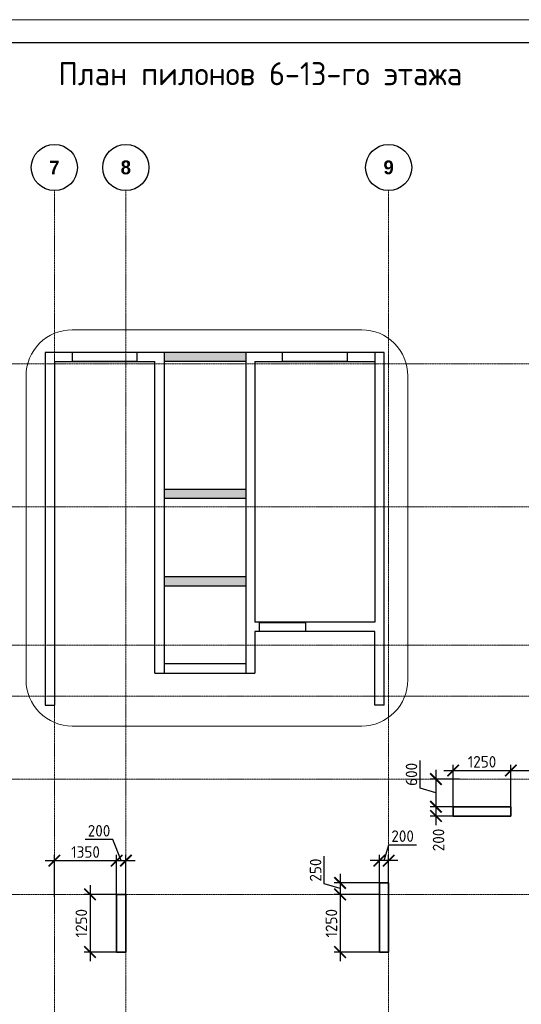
# Model space of a CAD drawing. Header units: millimetres. Extents: x 263826 to 1718326, y -423071 to 70137.
# Tile 84 of 256: x 463539 to 474420, y -244918 to -223573. Entities that reach past the tile are written whole.
import ezdxf

# ---------------------------------------------------------------- set-up
doc = ezdxf.new("R2010")
doc.units = ezdxf.units.MM
doc.linetypes.add('______5', pattern=[1100, 800, -100, 100, -100])
doc.linetypes.add('осевая', pattern=[50.8, 31.75, -6.35, 6.35, -6.35])
doc.layers.add('Колонна_ бетон', color=7, linetype='Continuous', lineweight=50, true_color=0xb4b496)
for name, color, linetype, lineweight in [('Оси', 40, '______5', 18), ('размер', 1, 'Continuous', 25), ('РАЗМЕРЫ', 1, 'Continuous', 9), ('СТЕНЫ', 3, 'Continuous', 30), ('ТОНКИЕ', 7, 'Continuous', 9), ('Узлы', 7, 'Continuous', 0)]:
    doc.layers.add(name, color=color, linetype=linetype, lineweight=lineweight)
doc.layers.add('ТОЛСТЫЕ_ОСНОВНЫЕ', color=6, linetype='Continuous')
doc.styles.add('Century Gothic', font='GOTHIC.TTF')
doc.styles.add('GOST-2.304_Type-B', font='GOST_Common.ttf')
doc.dimstyles.new('СПДС', dxfattribs={"dimscale": 100, "dimtxt": 2.5, "dimasz": 2.5, "dimexe": 1.25, "dimexo": 0, "dimtad": 1, "dimdec": 0, "dimtxsty": 'GOST-2.304_Type-B', "dimblk": 'ARCHTICK', "dimcen": 2.5, "dimdle": 2, "dimadec": 0, "dimazin": 2, "dimtfac": 0.75, "dimtdec": 0, "dimtmove": 1, "dimatfit": 3, "dimfxl": 1, "dimtolj": 1, "dimarcsym": 1})

# ---------------------------------------------------------------- blocks, each defined once
blk = doc.blocks.new('NSY101')
at = {"color": 0, "linetype": 'ByBlock', "lineweight": -2}
blk.add_circle((0, 0), 50, dxfattribs=at)
blk = doc.blocks.new('СЛОЖНЫЙ_ОБЪЕКТ_3')
at = {"layer": 'Оси', "color": 16, "linetype": 'Continuous', "lineweight": 25, "transparency": 33554687, "xscale": 9.999999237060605, "yscale": 9.999999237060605, "zscale": 9.999999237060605}
blk.add_blockref('NSY101', (24563, -989), dxfattribs=at)
at = {"layer": 'Оси', "color": 16, "linetype": 'Continuous', "lineweight": 25, "transparency": 33554687, "insert": (24563, -989), "char_height": 300, "width": 385, "attachment_point": 5, "style": 'Century Gothic'}
blk.add_mtext('\\A1;{\\fCentury Gothic|i0|b1;\\H300.000000;\\W1.000000;\\C16;7}\\P', dxfattribs=at)
blk = doc.blocks.new('СЛОЖНЫЙ_ОБЪЕКТ_4')
at = {"layer": 'Оси', "color": 16, "linetype": 'Continuous', "lineweight": 25, "transparency": 33554687, "xscale": 9.999999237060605, "yscale": 9.999999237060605, "zscale": 9.999999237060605}
blk.add_blockref('NSY101', (26113, -989), dxfattribs=at)
at = {"layer": 'Оси', "color": 16, "linetype": 'Continuous', "lineweight": 25, "transparency": 33554687, "insert": (26113, -989), "char_height": 300, "width": 385, "attachment_point": 5, "style": 'Century Gothic'}
blk.add_mtext('\\A1;{\\fCentury Gothic|i0|b1;\\H300.000000;\\W1.000000;\\C16;8}\\P', dxfattribs=at)
blk = doc.blocks.new('СЛОЖНЫЙ_ОБЪЕКТ_16')
at = {"layer": 'Оси', "color": 16, "linetype": 'Continuous', "lineweight": 25, "transparency": 33554687, "xscale": 9.999999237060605, "yscale": 9.999999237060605, "zscale": 9.999999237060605}
blk.add_blockref('NSY101', (31813, -989), dxfattribs=at)
at = {"layer": 'Оси', "color": 16, "linetype": 'Continuous', "lineweight": 25, "transparency": 33554687, "insert": (31813, -989), "char_height": 300, "width": 385, "attachment_point": 5, "style": 'Century Gothic'}
blk.add_mtext('\\A1;{\\fCentury Gothic|i0|b1;\\H300.000000;\\W1.000000;\\C16;9}\\P', dxfattribs=at)
blk = doc.blocks.new('оси2')
at = {"layer": 'Оси', "color": 16, "linetype": 'осевая', "lineweight": 0, "ltscale": 0.5, "transparency": 33554687}
for p, q in [((1003495.5, 5465.4), (1003495.5, -20739.3)), ((1005045.5, 5465.4), (1005045.5, -20739.3)), ((1010745.5, 5465.4), (1010745.5, -20739.3)), ((979200, 1707.1), (1032582.1, 1707.1)), ((979200, -1392.9), (1032582.1, -1392.9)), ((979200, -4392.9), (1032582.1, -4392.9)), ((979200, -5492.9), (1032582.1, -5492.9)), ((979200, -7292.9), (1032582.1, -7292.9)), ((979200, -9792.9), (1032582.1, -9792.9))]:
    blk.add_line(p, q, dxfattribs=at)
at = {"layer": 'Оси', "color": 16, "linetype": 'Continuous', "lineweight": 25, "transparency": 33554687}
for name in ['СЛОЖНЫЙ_ОБЪЕКТ_3', 'СЛОЖНЫЙ_ОБЪЕКТ_4', 'СЛОЖНЫЙ_ОБЪЕКТ_16']:
    blk.add_blockref(name, (978932, 6954.9), dxfattribs=at)
blk = doc.blocks.new('_ArchTick')
at = {"color": 0, "linetype": 'ByBlock', "const_width": 0.15}
blk.add_lwpolyline([(-0.5, -0.5), (0.5, 0.5)], dxfattribs=at)
blk = doc.blocks.new('*D912')
at = {"layer": 'DEFPOINTS', "color": 0, "lineweight": 0, "transparency": 16777216}
for p in [(465642, -241803), (464292, -242586), (465642, -242586, -360)]:
    blk.add_point(p, dxfattribs=at)
at = {"layer": 'РАЗМЕРЫ', "color": 0, "lineweight": -2, "transparency": 16777216}
for p, q in [((464092, -241803), (465842, -241803)), ((464292, -242586), (464292, -241678)), ((465642, -242586), (465642, -241678))]:
    blk.add_line(p, q, dxfattribs=at)
at = {"layer": 'РАЗМЕРЫ', "color": 0, "lineweight": -2, "transparency": 16777216, "xscale": 250, "yscale": 250, "zscale": 250, "rotation": 180}
blk.add_blockref('_ArchTick', (464292, -241803), dxfattribs=at)
at = {"layer": 'РАЗМЕРЫ', "color": 0, "lineweight": -2, "transparency": 16777216, "xscale": 250, "yscale": 250, "zscale": 250}
blk.add_blockref('_ArchTick', (465642, -241803), dxfattribs=at)
at = {"layer": 'РАЗМЕРЫ', "color": 0, "lineweight": 0, "transparency": 16777216, "insert": (464967, -241616), "char_height": 250, "attachment_point": 5, "style": 'GOST-2.304_Type-B'}
blk.add_mtext('\\A1;1350', dxfattribs=at)
blk = doc.blocks.new('*D913')
at = {"layer": 'DEFPOINTS', "color": 0, "lineweight": 0, "transparency": 16777216}
for p in [(465642, -242536), (465065, -243786), (465642, -243786)]:
    blk.add_point(p, dxfattribs=at)
at = {"layer": 'РАЗМЕРЫ', "color": 0, "lineweight": -2, "transparency": 16777216}
for p, q in [((465065, -242336), (465065, -243986)), ((465642, -242536), (464940, -242536)), ((465642, -243786), (464940, -243786))]:
    blk.add_line(p, q, dxfattribs=at)
at = {"layer": 'РАЗМЕРЫ', "color": 0, "lineweight": -2, "transparency": 16777216, "xscale": 250, "yscale": 250, "zscale": 250}
for p, rotation in [((465065, -242536), 90), ((465065, -243786), 270)]:
    blk.add_blockref('_ArchTick', p, dxfattribs=dict(at, rotation=rotation))
at = {"layer": 'РАЗМЕРЫ', "color": 0, "lineweight": 0, "transparency": 16777216, "insert": (464877, -243161), "char_height": 250, "attachment_point": 5, "rotation": 90, "style": 'GOST-2.304_Type-B'}
blk.add_mtext('\\A1;1250', dxfattribs=at)
blk = doc.blocks.new('*D914')
at = {"layer": 'DEFPOINTS', "color": 0, "lineweight": 0, "transparency": 16777216}
for p in [(465842, -241803), (465642, -242375), (465842, -242586)]:
    blk.add_point(p, dxfattribs=at)
at = {"layer": 'РАЗМЕРЫ', "color": 0, "lineweight": -2, "transparency": 16777216}
for p, q in [((465560, -241344), (464960, -241344)), ((465742, -241803), (465560, -241344)), ((465442, -241803), (466042, -241803)), ((465642, -242375), (465642, -241678)), ((465842, -242586), (465842, -241678))]:
    blk.add_line(p, q, dxfattribs=at)
at = {"layer": 'РАЗМЕРЫ', "color": 0, "lineweight": -2, "transparency": 16777216, "xscale": 250, "yscale": 250, "zscale": 250, "rotation": 180}
blk.add_blockref('_ArchTick', (465642, -241803), dxfattribs=at)
at = {"layer": 'РАЗМЕРЫ', "color": 0, "lineweight": -2, "transparency": 16777216, "xscale": 250, "yscale": 250, "zscale": 250}
blk.add_blockref('_ArchTick', (465842, -241803), dxfattribs=at)
at = {"layer": 'РАЗМЕРЫ', "color": 0, "lineweight": 0, "transparency": 16777216, "insert": (465260, -241156), "char_height": 250, "attachment_point": 5, "style": 'GOST-2.304_Type-B'}
blk.add_mtext('\\A1;200', dxfattribs=at)
blk = doc.blocks.new('*D915')
at = {"layer": 'DEFPOINTS', "color": 0, "lineweight": 0, "transparency": 16777216}
for p in [(471342, -241803), (471342, -242586, -360), (471542, -242586, -360)]:
    blk.add_point(p, dxfattribs=at)
at = {"layer": 'РАЗМЕРЫ', "color": 0, "lineweight": -2, "transparency": 16777216}
for p, q in [((471442, -241803), (471545, -241459)), ((471545, -241459), (472145, -241459)), ((471742, -241803), (471142, -241803)), ((471342, -242586), (471342, -241678)), ((471542, -242586), (471542, -241678))]:
    blk.add_line(p, q, dxfattribs=at)
at = {"layer": 'РАЗМЕРЫ', "color": 0, "lineweight": -2, "transparency": 16777216, "xscale": 250, "yscale": 250, "zscale": 250, "rotation": 180}
blk.add_blockref('_ArchTick', (471342, -241803), dxfattribs=at)
at = {"layer": 'РАЗМЕРЫ', "color": 0, "lineweight": -2, "transparency": 16777216, "xscale": 250, "yscale": 250, "zscale": 250}
blk.add_blockref('_ArchTick', (471542, -241803), dxfattribs=at)
at = {"layer": 'РАЗМЕРЫ', "color": 0, "lineweight": 0, "transparency": 16777216, "insert": (471845, -241272), "char_height": 250, "attachment_point": 5, "style": 'GOST-2.304_Type-B'}
blk.add_mtext('\\A1;200', dxfattribs=at)
blk = doc.blocks.new('*D916')
at = {"layer": 'DEFPOINTS', "color": 0, "lineweight": 0, "transparency": 16777216}
for p in [(471342, -242286, -200), (470488, -242536), (471342, -242536)]:
    blk.add_point(p, dxfattribs=at)
at = {"layer": 'РАЗМЕРЫ', "color": 0, "lineweight": -2, "transparency": 16777216}
for p, q in [((470144, -242308), (470144, -241708)), ((470488, -242086), (470488, -242736)), ((470488, -242411), (470144, -242308)), ((471342, -242286), (470363, -242286)), ((471342, -242536), (470363, -242536))]:
    blk.add_line(p, q, dxfattribs=at)
at = {"layer": 'РАЗМЕРЫ', "color": 0, "lineweight": -2, "transparency": 16777216, "xscale": 250, "yscale": 250, "zscale": 250}
for p, rotation in [((470488, -242286), 90), ((470488, -242536), 270)]:
    blk.add_blockref('_ArchTick', p, dxfattribs=dict(at, rotation=rotation))
at = {"layer": 'РАЗМЕРЫ', "color": 0, "lineweight": 0, "transparency": 16777216, "insert": (469957, -242008), "char_height": 250, "attachment_point": 5, "rotation": 90, "style": 'GOST-2.304_Type-B'}
blk.add_mtext('\\A1;250', dxfattribs=at)
blk = doc.blocks.new('*D917')
at = {"layer": 'DEFPOINTS', "color": 0, "lineweight": 0, "transparency": 16777216}
for p in [(471342, -242536), (470488, -243786), (471342, -243786, -200)]:
    blk.add_point(p, dxfattribs=at)
at = {"layer": 'РАЗМЕРЫ', "color": 0, "lineweight": -2, "transparency": 16777216}
for p, q in [((470488, -242336), (470488, -243986)), ((471342, -242536), (470363, -242536)), ((471342, -243786), (470363, -243786))]:
    blk.add_line(p, q, dxfattribs=at)
at = {"layer": 'РАЗМЕРЫ', "color": 0, "lineweight": -2, "transparency": 16777216, "xscale": 250, "yscale": 250, "zscale": 250}
for p, rotation in [((470488, -242536), 90), ((470488, -243786), 270)]:
    blk.add_blockref('_ArchTick', p, dxfattribs=dict(at, rotation=rotation))
at = {"layer": 'РАЗМЕРЫ', "color": 0, "lineweight": 0, "transparency": 16777216, "insert": (470301, -243161), "char_height": 250, "attachment_point": 5, "rotation": 90, "style": 'GOST-2.304_Type-B'}
blk.add_mtext('\\A1;1250', dxfattribs=at)
blk = doc.blocks.new('*D972')
at = {"layer": 'DEFPOINTS', "color": 0, "lineweight": 0, "transparency": 16777216}
for p in [(474192, -239849), (472942, -240786), (474192, -240786)]:
    blk.add_point(p, dxfattribs=at)
at = {"layer": 'РАЗМЕРЫ', "color": 0, "lineweight": -2, "transparency": 16777216}
for p, q in [((472742, -239849), (474392, -239849)), ((472942, -240786), (472942, -239724)), ((474192, -240786), (474192, -239724))]:
    blk.add_line(p, q, dxfattribs=at)
at = {"layer": 'РАЗМЕРЫ', "color": 0, "lineweight": -2, "transparency": 16777216, "xscale": 250, "yscale": 250, "zscale": 250, "rotation": 180}
blk.add_blockref('_ArchTick', (472942, -239849), dxfattribs=at)
at = {"layer": 'РАЗМЕРЫ', "color": 0, "lineweight": -2, "transparency": 16777216, "xscale": 250, "yscale": 250, "zscale": 250}
blk.add_blockref('_ArchTick', (474192, -239849), dxfattribs=at)
at = {"layer": 'РАЗМЕРЫ', "color": 0, "lineweight": 0, "transparency": 16777216, "insert": (473567, -239661), "char_height": 250, "attachment_point": 5, "style": 'GOST-2.304_Type-B'}
blk.add_mtext('\\A1;1250', dxfattribs=at)
blk = doc.blocks.new('*D973')
at = {"layer": 'DEFPOINTS', "color": 0, "lineweight": 0, "transparency": 16777216}
for p in [(475942, -239849), (474192, -240615), (475942, -240615)]:
    blk.add_point(p, dxfattribs=at)
at = {"layer": 'РАЗМЕРЫ', "color": 0, "lineweight": -2, "transparency": 16777216}
for p, q in [((473992, -239849), (476142, -239849)), ((474192, -240615), (474192, -239724)), ((475942, -240615), (475942, -239724))]:
    blk.add_line(p, q, dxfattribs=at)
at = {"layer": 'РАЗМЕРЫ', "color": 0, "lineweight": -2, "transparency": 16777216, "xscale": 250, "yscale": 250, "zscale": 250, "rotation": 180}
blk.add_blockref('_ArchTick', (474192, -239849), dxfattribs=at)
at = {"layer": 'РАЗМЕРЫ', "color": 0, "lineweight": -2, "transparency": 16777216, "xscale": 250, "yscale": 250, "zscale": 250}
blk.add_blockref('_ArchTick', (475942, -239849), dxfattribs=at)
at = {"layer": 'РАЗМЕРЫ', "color": 0, "lineweight": 0, "transparency": 16777216, "insert": (475067, -239661), "char_height": 250, "attachment_point": 5, "style": 'GOST-2.304_Type-B'}
blk.add_mtext('\\A1;1750', dxfattribs=at)
blk = doc.blocks.new('*D974')
at = {"layer": 'DEFPOINTS', "color": 0, "lineweight": 0, "transparency": 16777216}
for p in [(473082, -240036, -560), (472569, -240636), (473124, -240636, -200)]:
    blk.add_point(p, dxfattribs=at)
at = {"layer": 'РАЗМЕРЫ', "color": 0, "lineweight": -2, "transparency": 16777216}
for p, q in [((472225, -240233), (472225, -239633)), ((472569, -239836), (472569, -240836)), ((473082, -240036), (472444, -240036)), ((472569, -240336), (472225, -240233)), ((473124, -240636), (472444, -240636))]:
    blk.add_line(p, q, dxfattribs=at)
at = {"layer": 'РАЗМЕРЫ', "color": 0, "lineweight": -2, "transparency": 16777216, "xscale": 250, "yscale": 250, "zscale": 250}
for p, rotation in [((472569, -240036), 90), ((472569, -240636), 270)]:
    blk.add_blockref('_ArchTick', p, dxfattribs=dict(at, rotation=rotation))
at = {"layer": 'РАЗМЕРЫ', "color": 0, "lineweight": 0, "transparency": 16777216, "insert": (472037, -239933), "char_height": 250, "attachment_point": 5, "rotation": 90, "style": 'GOST-2.304_Type-B'}
blk.add_mtext('\\A1;600', dxfattribs=at)
blk = doc.blocks.new('*D975')
at = {"layer": 'DEFPOINTS', "color": 0, "lineweight": 0, "transparency": 16777216}
for p in [(473124, -240636, -200), (472569, -240836), (473059, -240836, -200)]:
    blk.add_point(p, dxfattribs=at)
at = {"layer": 'РАЗМЕРЫ', "color": 0, "lineweight": -2, "transparency": 16777216}
for p, q in [((472569, -240436), (472569, -241036)), ((473124, -240636), (472444, -240636)), ((473059, -240836), (472444, -240836))]:
    blk.add_line(p, q, dxfattribs=at)
at = {"layer": 'РАЗМЕРЫ', "color": 0, "lineweight": -2, "transparency": 16777216, "xscale": 250, "yscale": 250, "zscale": 250}
for p, rotation in [((472569, -240636), 90), ((472569, -240836), 270)]:
    blk.add_blockref('_ArchTick', p, dxfattribs=dict(at, rotation=rotation))
at = {"layer": 'РАЗМЕРЫ', "color": 0, "lineweight": 0, "transparency": 16777216, "insert": (472624, -241355), "char_height": 250, "attachment_point": 5, "rotation": 90, "style": 'GOST-2.304_Type-B'}
blk.add_mtext('\\A1;200', dxfattribs=at)
blk = doc.blocks.new('*U69')
at = {"layer": 'ТОЛСТЫЕ_ОСНОВНЫЕ', "color": 6}
blk.add_lwpolyline([(20, 5), (589, 5), (589, 415), (20, 415)], close=True, dxfattribs=at)
at = {"layer": 'ТОНКИЕ'}
blk.add_lwpolyline([(0, 0), (594, 0), (594, 420), (0, 420)], close=True, dxfattribs=at)

msp = doc.modelspace()

# ---------------------------------------------------------------- hatches: boundary and pattern name
at = {"layer": 'размер', "transparency": 33554648}
h = msp.add_hatch(dxfattribs=at)
h.set_pattern_fill('ANGLE', color=1)
h.set_pattern_definition([(0, (292.7546, -204287.4034), (0, 6.985), [5.08, -1.905]), (90, (292.7546, -204287.4034), (-6.985, 4e-16), [5.08, -1.905])])
h.paths.add_polyline_path([(468441.88027, -230784.83511), (467865.77299, -230784.83511, 0.0636254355), (467823.81427, -230984.83511), (468441.88027, -230984.83511)])
h.paths.add_polyline_path([(467865.77299, -230784.83511), (467370.38033, -230784.83511, -0.0586787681), (467392.43564, -230972.12067, -0.0039428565), (467392.33537, -230984.83511), (467823.81427, -230984.83511, -0.0636254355)])
h.paths.add_polyline_path([(467370.38033, -230784.83511), (466672.03041, -230784.83511), (466672.03041, -230984.83511), (467392.33537, -230984.83511, 0.0039428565), (467392.43564, -230972.12067, 0.0586787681)])
h = msp.add_hatch(dxfattribs=at)
h.set_pattern_fill('ANGLE', color=1)
h.set_pattern_definition([(0, (292.7546, -204287.2494), (0, 6.985), [5.08, -1.905]), (90, (292.7546, -204287.2494), (-6.985, 4e-16), [5.08, -1.905])])
h.paths.add_polyline_path([(468090.03586, -233754.68112), (466997.31239, -233754.68112, -0.0730536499), (467015.87714, -233881.06541, -0.0420998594), (467009.66771, -233954.68112), (468086.29265, -233954.68112, -0.0527688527), (468076.55693, -233862.68918, -0.062156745)])
h.paths.add_polyline_path([(468441.88027, -233754.68112), (468090.03586, -233754.68112, 0.062156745), (468076.55693, -233862.68918, 0.0527688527), (468086.29265, -233954.68112), (468441.88027, -233954.68112)])
h.paths.add_polyline_path([(466997.31239, -233754.68112), (466672.03041, -233754.68112), (466672.03041, -233954.68112), (467009.66771, -233954.68112, 0.0420998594), (467015.87714, -233881.06541, 0.0730536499)])
h = msp.add_hatch(dxfattribs=at)
h.set_pattern_fill('ANGLE', color=1)
h.set_pattern_definition([(0, (292.7546, -204288.271), (0, 6.985), [5.08, -1.905]), (90, (292.7546, -204288.271), (-6.985, 4e-16), [5.08, -1.905])])
h.paths.add_polyline_path([(468441.88027, -235645.7025), (468089.28197, -235645.7025, 0.0317132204), (468085.7531, -235701.28378, 0.0839048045), (468110.15977, -235845.7025), (468441.88027, -235845.7025)])
h.paths.add_polyline_path([(468085.7531, -235701.28378, -0.0317132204), (468089.28197, -235645.7025), (467059.63736, -235645.7025, -0.0719225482), (467077.63755, -235770.19109, -0.043196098), (467071.10175, -235845.7025), (468110.15977, -235845.7025, -0.0839048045)])
h.paths.add_polyline_path([(467059.63736, -235645.7025), (466672.03041, -235645.7025), (466672.03041, -235845.7025), (467071.10175, -235845.7025, 0.043196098), (467077.63755, -235770.19109, 0.0719225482)])

# ---------------------------------------------------------------- linework, layer by layer
at = {"layer": 'Колонна_ бетон', "color": 180, "linetype": 'Continuous', "lineweight": 35, "transparency": 33554687}
for p, q in [((472941.52167, -240635.88139, -200), (472941.52167, -240835.88139, -200)), ((472941.52167, -240635.88139, -200), (474191.52164, -240635.88139, -200)), ((474191.52164, -240635.88139, -200), (474191.52164, -240835.88139, -200)), ((472941.52167, -240835.88139, -200), (474191.52164, -240835.88139, -200)), ((471541.88027, -242285.88145, -200), (471341.88027, -242285.88145, -200)), ((471341.88027, -243785.88142, -200), (471341.88027, -242285.88145, -200)), ((471541.88027, -242285.88145, -200), (471541.88027, -243785.88142, -200)), ((465841.88027, -242535.88145, -200), (465641.88027, -242535.88145, -200)), ((465641.88027, -242535.88145, -200), (465641.88027, -243785.88142, -200)), ((465841.88027, -242535.88145, -200), (465841.88027, -243785.88142, -200)), ((465641.88027, -243785.88142, -200), (465841.88027, -243785.88142, -200)), ((471541.88027, -243785.88142, -200), (471341.88027, -243785.88142, -200))]:
    msp.add_line(p, q, dxfattribs=at)
at = {"layer": 'РАЗМЕРЫ', "color": 1}
msp.add_lwpolyline([(464677.2751, -230295.78579), (470957.34192, -230295.78579, -0.4142135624), (471957.34192, -231295.78579), (471957.34192, -237886.19856, -0.4142135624), (470957.34192, -238886.19856), (464677.2751, -238886.19856, -0.4142135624), (463677.2751, -237886.19856), (463677.2751, -231295.78579, -0.4142135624)], format="xyb", close=True, dxfattribs=at)
at = {"layer": 'СТЕНЫ', "linetype": 'Continuous', "transparency": 33554687}
for p, q in [((466671.88027, -230785.88139, 360), (466671.88027, -237735.88139, 360)), ((468441.88027, -230785.88139, 360), (468441.88027, -237735.88139, 360)), ((471241.88027, -230785.88139, 360), (471241.88027, -236635.88139, 360)), ((464091.88027, -231035.88139, 360), (464091.88027, -238435.88139, 360)), ((464291.88027, -230985.88139, 360), (464291.88027, -238435.88139, 360)), ((464291.88027, -230985.88139, 360), (466471.88027, -230985.88139, 360)), ((466471.88027, -237735.88139, 360), (466471.88027, -230985.88139, 360)), ((468441.88027, -230985.88139, 360), (466671.88027, -230985.88139, 360)), ((468641.88027, -230985.88139, 360), (471241.88027, -230985.88139, 360)), ((468641.88027, -230985.88139, 360), (468641.88027, -236635.88139, 360)), ((471441.88027, -238435.88139, 360), (471441.88027, -231035.88139, 360)), ((468441.88027, -233755.88139, 360), (466671.88027, -233755.88139, 360)), ((468441.88027, -233955.88139, 360), (466671.88027, -233955.88139, 360)), ((466671.88027, -235645.88139, 360), (468441.88027, -235645.88139, 360)), ((466671.88027, -235845.88139, 360), (468441.88027, -235845.88139, 360)), ((471241.88027, -236635.88139, 360), (468641.88027, -236635.88139, 360)), ((471241.88027, -236835.88139, 360), (468641.88027, -236835.88139, 360)), ((468641.88027, -236835.88139, 360), (468641.88027, -237735.88139, 360)), ((471241.88027, -238435.88139, 360), (471241.88027, -236835.88139, 360)), ((468441.88027, -237535.88139, 360), (466671.88027, -237535.88139, 360)), ((466471.88027, -237735.88139, 360), (468641.88027, -237735.88139, 360)), ((464091.88027, -238435.88139, 360), (464291.88027, -238435.88139, 360)), ((471441.88027, -238435.88139, 360), (471241.88027, -238435.88139, 360))]:
    msp.add_line(p, q, dxfattribs=at)
at = {"layer": 'СТЕНЫ', "linetype": 'Continuous', "transparency": 33554687, "elevation": 360}
msp.add_lwpolyline([(471441.88027, -231035.88139), (471442.02077, -230785.88173), (464092.02077, -230785.88173), (464092.02077, -231035.88139)], dxfattribs=at)
at = {"layer": 'СТЕНЫ', "linetype": 'Continuous', "transparency": 33554687}
for points in [[(464682.02077, -230782.88173), (466081.76027, -230782.88173), (466081.76027, -230985.88173), (464682.02077, -230985.88173)], [(464682.02077, -230782.88173), (466081.76027, -230782.88173), (466081.76027, -230985.88173), (464682.02077, -230985.88173)], [(469242.28127, -230782.88173), (470642.02077, -230782.88173), (470642.02077, -230985.88173), (469242.28127, -230985.88173)], [(469242.28127, -230782.88173), (470642.02077, -230782.88173), (470642.02077, -230985.88173), (469242.28127, -230985.88173)]]:
    msp.add_lwpolyline(points, close=True, dxfattribs=at)
at = {"layer": 'СТЕНЫ', "linetype": 'Continuous', "transparency": 33554687, "elevation": 360}
msp.add_lwpolyline([(468741.88137, -236637.71423), (469741.88027, -236637.71423), (469741.88027, -236835.88139), (468741.88137, -236835.88139)], close=True, dxfattribs=at)

# ---------------------------------------------------------------- block references
at = {"xscale": 100, "yscale": 100, "zscale": 100}
msp.add_blockref('*U69', (436520.8066, -265573.15111, 3100), dxfattribs=at)
at = {"layer": 'РАЗМЕРЫ'}
msp.add_blockref('оси2', (-539203.53067, -232742.99982, -559.99999), dxfattribs=at)

# ---------------------------------------------------------------- texts
at = {"layer": 'Узлы', "color": 80, "linetype": 'Continuous', "lineweight": 0, "style": 'GOST-2.304_Type-B'}
msp.add_text('План пилонов 6-13-го этажа', height=500, dxfattribs=at).set_placement((464378.59228, -224993.88444))

# ---------------------------------------------------------------- dimensions: what is measured, and where the dimension line sits
at = {"layer": 'РАЗМЕРЫ', "color": 146, "lineweight": 0, "true_color": 0x006272}
for base, p1, p2, picture, middle in [((472568.60072, -240635.88139), (473082.10072, -240035.88139, -559.99999), (473124.04574, -240635.88139, -200), '*D974', (472037.35072, -240170.25639)), ((470488.10072, -242535.88139), (471342.03041, -242285.88145, -200), (471342.03041, -242535.88139), '*D916', (469956.85072, -242245.25642)), ((465064.60072, -243785.88177, -559.99999), (465642.03041, -242535.88139, -559.99999), (465642.03041, -243785.88177, -559.99999), '*D913', (464877.10072, -243160.88158, -559.99999)), ((470488.10072, -243785.88142), (471342.03041, -242535.88139), (471342.03041, -243785.88142, -200), '*D917', (470300.60072, -243160.8814))]:
    dim = msp.add_linear_dim(base=base, p1=p1, p2=p2, angle=90, dimstyle='СПДС', override={"dimtofl": 0}, dxfattribs=at)
    dim.commit()
    dim.dimension.update_dxf_attribs({"geometry": picture, "text_midpoint": middle})
for base, p1, p2, picture, middle in [((474191.6703, -239848.93876), (472941.6703, -240785.87632), (474191.6703, -240785.87632), '*D972', (473566.6703, -239661.43876)), ((475941.88264, -239848.93876), (474191.6703, -240615.0601), (475941.88264, -240615.0601), '*D973', (475066.77647, -239661.43876)), ((471342.03041, -241803.0601), (471542.03041, -242585.88204, -360), (471342.03041, -242585.88204, -360), '*D915', (471607.65541, -241271.8101)), ((465642.03041, -241803.0601), (464291.88264, -242585.88204), (465642.03041, -242585.88204, -360), '*D912', (464966.95653, -241615.5601))]:
    dim = msp.add_linear_dim(base=base, p1=p1, p2=p2, dimstyle='СПДС', override={"dimtofl": 0}, dxfattribs=at)
    dim.commit()
    dim.dimension.update_dxf_attribs({"geometry": picture, "text_midpoint": middle})
dim = msp.add_linear_dim(base=(472568.60072, -240835.88139), p1=(473124.04574, -240635.88139, -200), p2=(473059.04027, -240835.88139, -200), angle=90, dimstyle='СПДС', override={"dimtofl": 0}, dxfattribs=at)
dim.commit()
dim.dimension.update_dxf_attribs({"geometry": '*D975', "text_midpoint": (472811.60072, -241355.0601), "dimtype": 160})
dim = msp.add_linear_dim(base=(465842.03041, -241803.0601), p1=(465642.03041, -242375.0601), p2=(465842.03041, -242585.88242), dimstyle='СПДС', override={"dimtofl": 0}, dxfattribs=at)
dim.commit()
dim.dimension.update_dxf_attribs({"geometry": '*D914', "text_midpoint": (465497.10072, -241343.5601), "dimtype": 160})

doc.saveas('drawing.dxf')
